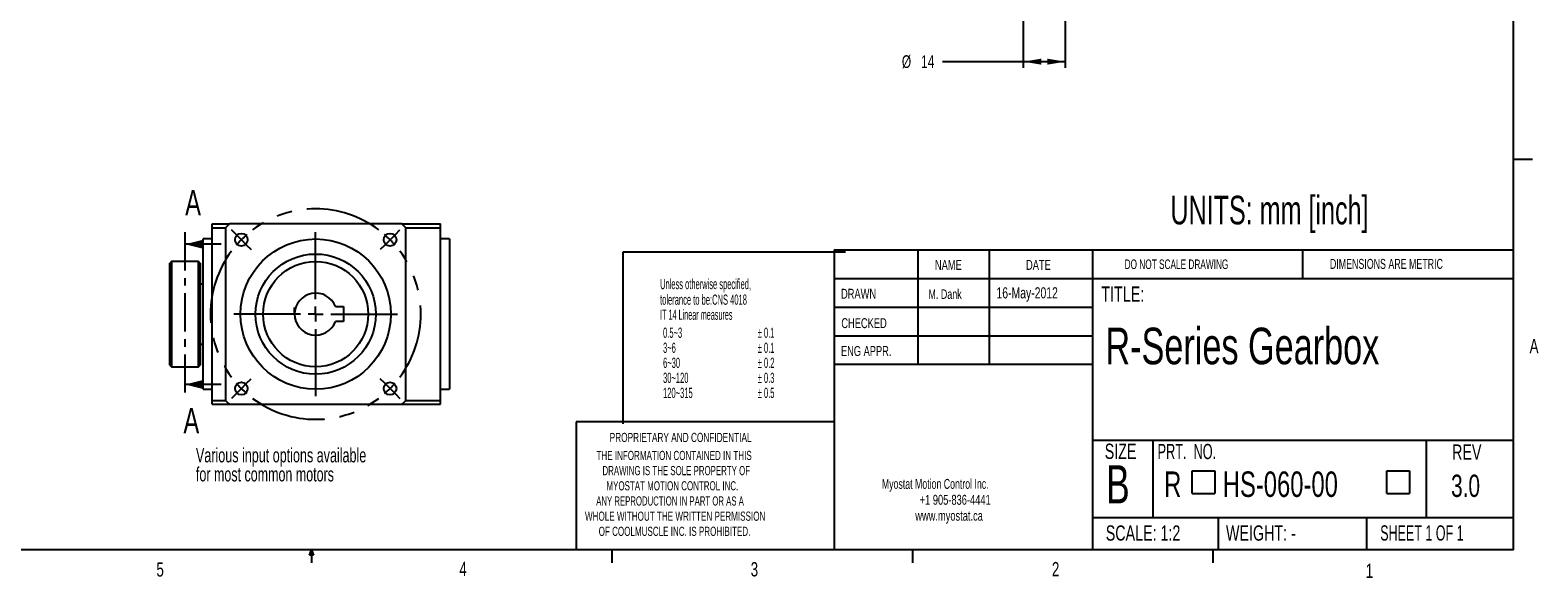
# Model space of a CAD drawing. Extents: x 11 to 421, y 5 to 275.
# Tile 2 of 6: x 169 to 420, y 5 to 96. Entities that reach past the tile are written whole.
import ezdxf
from ezdxf.enums import TextEntityAlignment as Align

# ---------------------------------------------------------------- set-up
doc = ezdxf.new("R2010")
doc.units = 0
doc.linetypes.add('CENTER', pattern=[10.16, 6.35, -1.27, 1.27, -1.27])
doc.linetypes.add('CENTERX2', pattern=[20.32, 12.7, -2.54, 2.54, -2.54])
doc.layers.get('0').update_dxf_attribs({"linetype": 'CONTINUOUS'})
doc.layers.add('FORMAT', color=7, linetype='CONTINUOUS')
doc.dimstyles.new('SLDDIMSTYLE5', dxfattribs={"dimtxt": 2.116667, "dimasz": 3, "dimexe": 0, "dimexo": 0.0625, "dimgap": 0.529167, "dimtad": 0, "dimlfac": 2, "dimrnd": 1e-09, "dimzin": 12, "dimsah": 1, "dimcen": 0.09, "dimazin": 3, "dimtfac": 1, "dimtofl": 0, "dimtmove": 0, "dimatfit": 3})

# ---------------------------------------------------------------- blocks, each defined once
blk = doc.blocks.new('SW_NOTE_1')
at = {"color": 0, "linetype": 'CONTINUOUS'}
for s, width, p in [('Various input options available ', 0.65625, (0, 0)), ('for most common motors', 0.652273, (0, -3.17))]:
    blk.add_text(s, height=2.3813, dxfattribs=dict(at, width=width)).set_placement(p, align=Align.BOTTOM_LEFT)
blk = doc.blocks.new('SW_NOTE_2')
at = {"color": 0, "linetype": 'CONTINUOUS'}
for s, width, p in [('Myostat Motion Control Inc.', 0.661111, (0, 0)), ('+1 905-836-4441', 0.7, (6.29, -2.65)), ('www.myostat.ca', 0.7, (5.56, -5.3))]:
    blk.add_text(s, height=1.651, dxfattribs=dict(at, width=width)).set_placement(p, align=Align.BOTTOM_LEFT)
blk = doc.blocks.new('SW_NOTE_3')
at = {"color": 0, "linetype": 'CONTINUOUS'}
for s, width, p in [('THE INFORMATION CONTAINED IN THIS', 0.657576, (0, 0)), ('DRAWING IS THE SOLE PROPERTY OF', 0.643548, (1, -2.52)), ('MYOSTAT MOTION CONTROL INC. ', 0.65, (1.67, -5.05)), ('ANY REPRODUCTION IN PART OR AS A', 0.634375, (-0.04, -7.57)), ('WHOLE WITHOUT THE WRITTEN PERMISSION', 0.661111, (-1.91, -10.1)), ('OF COOLMUSCLE INC. IS PROHIBITED.', 0.657576, (0.37, -12.62))]:
    blk.add_text(s, height=1.524, dxfattribs=dict(at, width=width)).set_placement(p, align=Align.BOTTOM_LEFT)
blk = doc.blocks.new('SW_SYMBOL_MOD_BOX')
at = {"color": 0, "linetype": 'CONTINUOUS'}
for p, q in [((200, 200), (200, 800)), ((200, 800), (800, 800)), ((800, 800), (800, 200)), ((200, 200), (800, 200))]:
    blk.add_line(p, q, dxfattribs=at)
blk = doc.blocks.new('SW_NOTE_4')
at = {"color": 0, "linetype": 'CONTINUOUS', "xscale": 0.006244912, "yscale": 0.006244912, "zscale": 0.006244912}
for p in [(3.43, 0.61), (35.82, 0.61)]:
    blk.add_blockref('SW_SYMBOL_MOD_BOX', p, dxfattribs=at)
at = {"color": 0, "linetype": 'CONTINUOUS', "width": 0.7}
for s, height, p in [('R', 4.23, (0, 0)), ('HS-060-00', 4.233, (9.76, 0))]:
    blk.add_text(s, height=height, dxfattribs=at).set_placement(p, align=Align.BOTTOM_LEFT)
blk = doc.blocks.new('*D28')
at = {"color": 7, "linetype": 'CONTINUOUS'}
for p, q in [((334.39, 115.17), (334.39, 90.17)), ((341.37, 115.17), (341.37, 90.17)), ((334.39, 91.17), (320.93, 91.17)), ((341.37, 91.17), (334.39, 91.17))]:
    blk.add_line(p, q, dxfattribs=at)
for points in [[(334.39, 91.17), (337.39, 90.67), (337.39, 91.67)], [(341.37, 91.17), (338.37, 91.67), (338.37, 90.67)]]:
    blk.add_solid(points, dxfattribs=at)
at = {"color": 7, "linetype": 'CONTINUOUS', "width": 0.7}
for s, p in [('%%c', (314.18, 89.49, 1.05)), ('14', (317.38, 89.49, 1.05))]:
    blk.add_text(s, height=2.117, dxfattribs=at).set_placement(p, align=Align.BOTTOM_LEFT)
blk = doc.blocks.new('SW_CENTERMARKSYMBOL_14')
at = {"color": 0, "linetype": 'CONTINUOUS'}
for p, q in [((-0.88, 0.88), (-1.63, 1.63)), ((0, 0), (-0.88, 0.88)), ((0, 0), (0.88, -0.88)), ((12.37, -9.87), (12.37, 1.25)), ((24.75, 0), (23.86, -0.88)), ((24.75, 0), (25.63, 0.88)), ((25.63, 0.88), (26.38, 1.63)), ((0.88, -0.88), (1.63, -1.63)), ((23.86, -0.88), (23.12, -1.63)), ((9.87, -12.37), (-1.25, -12.37)), ((12.37, -12.37), (11.12, -12.37)), ((12.37, -12.37), (12.37, -11.12)), ((12.37, -12.37), (12.37, -13.62)), ((12.37, -12.37), (13.62, -12.37)), ((14.87, -12.37), (26, -12.37)), ((12.37, -14.87), (12.37, -26)), ((0, -24.75), (-0.88, -25.63)), ((0, -24.75), (0.88, -23.86)), ((0.88, -23.86), (1.63, -23.12)), ((23.86, -23.86), (23.12, -23.12)), ((24.75, -24.75), (23.86, -23.86)), ((24.75, -24.75), (25.63, -25.63)), ((-0.88, -25.63), (-1.63, -26.38)), ((25.63, -25.63), (26.38, -26.38))]:
    blk.add_line(p, q, dxfattribs=at)
at = {"color": 0, "linetype": 'CENTERX2'}
for start, end in [(53.1851, 126.8149), (143.1851, 216.8149), (323.1851, 36.8149), (233.1851, 306.8149)]:
    blk.add_arc((12.37, -12.37), 17.5, start, end, dxfattribs=at)
at = {"color": 0, "linetype": 'CONTINUOUS'}
for start, end in [(130.9074, 135), (45, 49.0926), (135, 139.0926), (40.9074, 45), (220.9074, 225), (225, 229.0926), (310.9074, 315), (315, 319.0926)]:
    blk.add_arc((12.37, -12.37), 17.5, start, end, dxfattribs=at)

msp = doc.modelspace()

# ---------------------------------------------------------------- linework, layer by layer
at = {"color": 7, "linetype": 'CONTINUOUS'}
for p, q in [((415.9568, 9.9587), (415.9568, 270.3087)), ((415.9568, 74.9374), (419.1318, 74.9374)), ((199.378, 64.185), (202.2906, 64.185)), ((199.378, 63.5224), (199.378, 64.185)), ((199.378, 63.5224), (201.628, 63.5224)), ((199.378, 34.8475), (199.378, 63.5224)), ((201.628, 63.5224), (201.628, 34.8475)), ((230.9655, 64.185), (202.2906, 64.185)), ((230.9655, 64.185), (237.378, 64.185)), ((231.628, 63.5224), (237.378, 63.5224)), ((231.628, 34.8475), (231.628, 63.5224)), ((237.378, 63.5224), (237.378, 64.185)), ((237.378, 34.8475), (237.378, 63.5224)), ((200.878, 60.8106), (194.878, 60.8106)), ((199.378, 61.685), (197.878, 61.685)), ((197.878, 36.685), (197.878, 61.685)), ((238.878, 61.685), (237.378, 61.685)), ((238.878, 61.685), (238.878, 36.685)), ((192.628, 57.935), (192.378, 57.685)), ((197.128, 57.935), (192.628, 57.935)), ((192.628, 57.935), (192.628, 40.435)), ((197.378, 57.685), (197.128, 57.935)), ((197.128, 40.435), (197.128, 57.935)), ((302.9194, 59.8531), (415.9568, 59.8531)), ((302.9194, 59.8531), (302.9194, 9.9587)), ((316.8169, 59.8531), (316.8169, 40.8031)), ((328.7175, 59.8531), (328.7175, 40.8031)), ((345.8853, 59.8531), (345.8853, 9.9587)), ((380.921, 55.0906), (380.921, 59.8531)), ((192.378, 40.685), (192.378, 57.685)), ((197.378, 57.685), (197.378, 40.685)), ((197.878, 54.185), (197.378, 54.185)), ((302.9194, 55.0906), (415.9568, 55.0906)), ((213.128, 49.185), (213.128, 50.2994)), ((219.8972, 50.435), (221.278, 50.435)), ((221.278, 50.435), (221.278, 47.935)), ((302.9194, 50.3281), (345.8853, 50.3281)), ((221.278, 47.935), (219.8972, 47.935)), ((302.9194, 45.5656), (345.8853, 45.5656)), ((197.378, 44.185), (197.878, 44.185)), ((192.378, 40.685), (192.628, 40.435)), ((192.628, 40.435), (197.128, 40.435)), ((197.128, 40.435), (197.378, 40.685)), ((345.8853, 40.8031), (302.9194, 40.8031)), ((200.878, 37.4773), (194.878, 37.4773)), ((197.878, 36.685), (199.378, 36.685)), ((237.378, 36.685), (238.878, 36.685)), ((199.378, 34.8475), (201.628, 34.8475)), ((199.378, 34.185), (199.378, 34.8475)), ((199.378, 34.185), (202.2906, 34.185)), ((202.2906, 34.185), (230.9655, 34.185)), ((230.9655, 34.185), (237.378, 34.185)), ((231.628, 34.8475), (237.378, 34.8475)), ((237.378, 34.185), (237.378, 34.8475)), ((259.9535, 31.2781), (259.9535, 9.9587)), ((302.9194, 31.2781), (259.9535, 31.2781)), ((345.8853, 28.2432), (415.9568, 28.2432)), ((355.9321, 28.2432), (355.9321, 15.366)), ((401.4296, 28.2432), (401.4296, 15.366)), ((345.8853, 15.366), (415.9568, 15.366)), ((366.793, 15.366), (366.793, 9.9587)), ((391.4795, 15.366), (391.4795, 9.9587)), ((415.9568, 9.9587), (15.9068, 9.9587)), ((215.5889, 9.0805), (215.9254, 9.9587)), ((216.2443, 9.0805), (215.5889, 9.0805)), ((215.9254, 9.9587), (215.9254, 7.8048)), ((215.9254, 9.9587), (216.2443, 9.0805)), ((265.9317, 9.9587), (265.9317, 7.8048)), ((315.9379, 9.9587), (315.9379, 7.8048)), ((365.9442, 9.9587), (365.9442, 7.8048))]:
    msp.add_line(p, q, dxfattribs=at)
at = {"color": 7, "linetype": 'CENTER'}
msp.add_line((194.878, 62.8106), (194.878, 35.4773), dxfattribs=at)
at = {"color": 7, "linetype": 'CONTINUOUS'}
for centre, radius in [((204.2536, 61.5593), 1.05), ((216.628, 49.185), 12.5), ((229.0024, 61.5593), 1.05), ((216.628, 49.185), 10), ((216.628, 49.185), 8.75), ((204.2536, 36.8106), 1.05), ((229.0024, 36.8106), 1.05)]:
    msp.add_circle(centre, radius, dxfattribs=at)
for radius, start, end in [(20.75, 133.706268, 136.293732), (20.75, 43.706268, 46.293732), (3.5, 20.924832, 339.075168), (20.75, 223.706268, 226.293732), (20.75, 313.706268, 316.293732)]:
    msp.add_arc((216.628, 49.185), radius, start, end, dxfattribs=at)
for points in [[(194.878, 60.8106), (197.878, 60.0606), (197.878, 61.5606)], [(194.878, 37.4773), (197.878, 36.7273), (197.878, 38.2273)]]:
    msp.add_solid(points, dxfattribs=at)
at = {"layer": 'FORMAT'}
for p, q in [((267.7885, 30.9464), (267.7885, 59.5214)), ((267.7885, 59.5214), (304.7762, 59.5214))]:
    msp.add_line(p, q, dxfattribs=at)

# ---------------------------------------------------------------- block references
at = {"color": 7, "linetype": 'CONTINUOUS'}
for name, p in [('SW_CENTERMARKSYMBOL_14', (204.2536, 61.5593)), ('SW_NOTE_1', (196.7003, 23.8159)), ('SW_NOTE_3', (263.3542, 24.4643)), ('SW_NOTE_4', (357.8218, 17.5147)), ('SW_NOTE_2', (310.8521, 19.6351))]:
    msp.add_blockref(name, p, dxfattribs=at)

# ---------------------------------------------------------------- texts
at = {"color": 7, "linetype": 'CONTINUOUS', "width": 0.7}
for p in [(194.8982, 69.827), (194.6128, 33.5748)]:
    msp.add_text('A', height=4.2333, dxfattribs=at).set_placement(p, align=Align.TOP_LEFT)
at = {"color": 7, "linetype": 'CONTINUOUS'}
for s, height, width, p in [('UNITS: mm [inch]', 4.7625, 0.65625, (358.8665, 62.6849)), ('NAME', 1.651, 0.7, (319.6806, 56.0534)), ('DATE', 1.651, 0.7, (334.8453, 56.0534)), ('DO NOT SCALE DRAWING', 1.5875, 0.6475, (351.2507, 56.2122)), ('DIMENSIONS ARE METRIC', 1.651, 0.666667, (385.4163, 56.2211)), ('Unless otherwise specified,', 1.7, 0.532164, (273.9381, 52.8317)), ('DRAWN', 1.651, 0.7, (304.0533, 51.2532)), ('M. Dank', 1.5875, 0.7, (318.6028, 51.2443)), ('16-May-2012', 1.852083, 0.7, (329.9241, 51.2453)), ('TITLE:', 2.54, 0.7, (347.3752, 50.4806)), ('tolerance to be:CNS 4018 ', 1.7, 0.508421, (273.9381, 50.2333)), ('IT 14 Linear measures', 1.7, 0.513158, (273.9381, 47.7333)), ('CHECKED', 1.651, 0.7, (304.1075, 46.3672)), ('0.5~3', 1.7, 0.552632, (274.4381, 44.7333)), ('± 0.1', 1.7, 0.552632, (290.1881, 44.7333)), ('R-Series Gearbox', 6.085417, 0.7, (348.0496, 39.0199)), ('3~6', 1.7, 0.552632, (274.4381, 42.2333)), ('± 0.1', 1.7, 0.552632, (290.1881, 42.2333)), ('ENG APPR.', 1.651, 0.7, (304.034, 41.7312)), ('A', 2.3813, 0.7, (418.6449, 41.9551)), ('6~30', 1.7, 0.552632, (274.4381, 39.7333)), ('± 0.2', 1.7, 0.552632, (290.1881, 39.7333)), ('30~120', 1.7, 0.552632, (274.4381, 37.2333)), ('± 0.3', 1.7, 0.552632, (290.1881, 37.2333)), ('120~315', 1.7, 0.552632, (274.4381, 34.7333)), ('± 0.5', 1.7, 0.552632, (290.1881, 34.7333)), ('PROPRIETARY AND CONFIDENTIAL', 1.524, 0.675, (265.5535, 27.4591)), ('SIZE', 2.54, 0.7, (347.9364, 24.3425)), ('PRT.  NO.', 2.54, 0.622222, (356.7375, 24.3069)), ('REV', 2.54, 0.7, (405.7417, 24.2077)), ('B', 6.35, 0.7, (348.1368, 15.7975)), ('3.0', 3.70417, 0.7, (405.5772, 17.6705)), ('SCALE: 1:2', 2.54, 0.7, (348.1054, 10.7491)), ('WEIGHT: -', 2.54, 0.7, (368.1188, 10.7491)), ('SHEET 1 OF 1', 2.54, 0.6125, (393.7877, 10.7573)), ('5', 2.3813, 0.7, (190.1219, 4.8193)), ('4', 2.3813, 0.7, (240.5412, 4.899)), ('3', 2.3813, 0.7, (289.0208, 4.8455)), ('2', 2.3813, 0.7, (339.1483, 4.8664)), ('1', 2.3813, 0.7, (391.3712, 4.5853))]:
    msp.add_text(s, height=height, dxfattribs=dict(at, width=width)).set_placement(p, align=Align.BOTTOM_LEFT)

# ---------------------------------------------------------------- dimensions: what is measured, and where the dimension line sits
dim = msp.add_linear_dim(base=(334.3862, 91.1719), p1=(341.3683, 116.1719), p2=(334.3862, 116.1719), text='%%c14', dimstyle='SLDDIMSTYLE5', dxfattribs=at)
dim.commit()
dim.dimension.update_dxf_attribs({"geometry": '*D28', "text_midpoint": (317.3429, 91.1719), "dimtype": 160})

doc.saveas('drawing.dxf')
